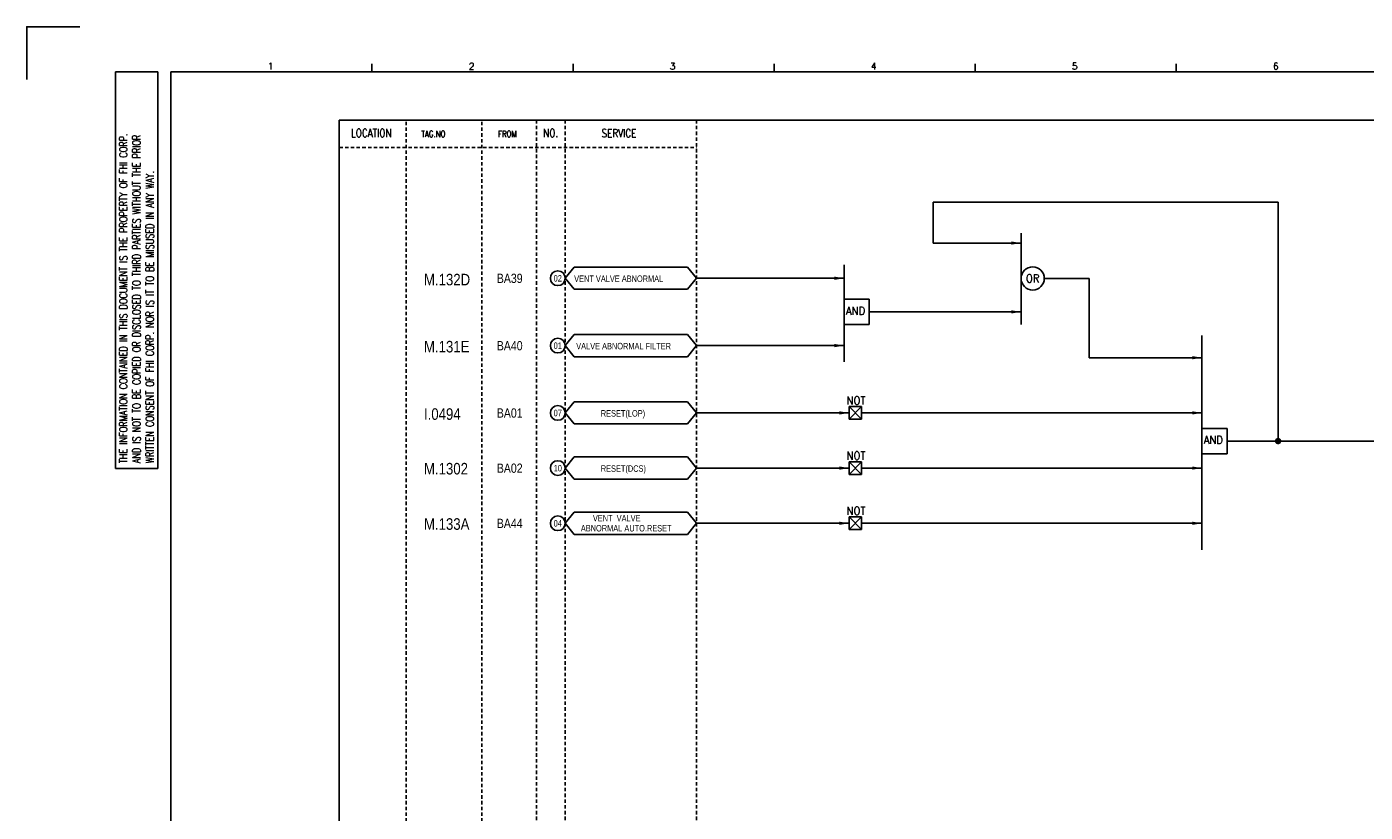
# Model space of a CAD drawing. Extents: x 1459 to 2425, y -143 to 539.
# Tile 2 of 4: x 1459 to 2040, y 198 to 539. Entities that reach past the tile are written whole.
import ezdxf
from ezdxf.enums import TextEntityAlignment as Align

# ---------------------------------------------------------------- set-up
doc = ezdxf.new("R2010")
doc.units = 0
doc.header["$MEASUREMENT"] = 0
doc.linetypes.add('HIDDEN', pattern=[4, 1.5, -1, 1.5])
doc.layers.get('0').update_dxf_attribs({"linetype": 'CONTINUOUS'})
doc.layers.get('DEFPOINTS').update_dxf_attribs({"linetype": 'CONTINUOUS'})
for name, color, linetype in [('CON', 4, 'CONTINUOUS'), ('DCS', 7, 'CONTINUOUS'), ('DIM', 3, 'CONTINUOUS'), ('HID', 2, 'HIDDEN'), ('圖框CON', 4, 'CONTINUOUS'), ('框線', 6, 'CONTINUOUS')]:
    doc.layers.add(name, color=color, linetype=linetype)
doc.styles.add('DAYUKP', font='complex', dxfattribs={"bigfont": 'DAYUKP.SHX'})
doc.styles.add('ROMANS', font='romans', dxfattribs={"width": 0.8})
doc.styles.add('style3', font='ARIALN.TTF')

# ---------------------------------------------------------------- blocks, each defined once
blk = doc.blocks.new('LEADER')
at = {"layer": 'CON'}
blk.add_solid([(0.85, -0.57), (0.85, -1.57), (3.85, -1.07)], dxfattribs=at)
blk = doc.blocks.new('1')
at = {"layer": 'DEFPOINTS'}
blk.add_lwpolyline([(1268.99, 689.33), (1246.02, 689.33), (1246.02, 666.36)], dxfattribs=at)
at = {"layer": '圖框CON'}
for p, q in [((1284.5, 669.81), (1302.87, 669.81)), ((1284.5, 497.52), (1284.5, 669.81)), ((1302.87, 497.52), (1302.87, 669.81)), ((1395.91, 669.85), (1395.91, 673.29)), ((1483.2, 669.85), (1483.2, 673.29)), ((1570.49, 669.85), (1570.49, 673.29)), ((1657.78, 669.85), (1657.78, 673.29)), ((1745.08, 669.85), (1745.08, 673.29)), ((1284.5, 497.52), (1302.87, 497.52))]:
    blk.add_line(p, q, dxfattribs=at)
at = {"layer": '框線'}
for p, q in [((1308.62, 669.81), (1308.62, 26.6)), ((2181.53, 669.81), (1308.62, 669.81))]:
    blk.add_line(p, q, dxfattribs=at)
at = {"style": 'DAYUKP'}
for s, p in [('1', (1350.64, 670.78)), ('2', (1437.93, 670.78)), ('3', (1525.22, 670.78)), ('4', (1612.51, 670.78)), ('5', (1699.8, 670.78)), ('6', (1787.1, 670.78))]:
    blk.add_text(s, height=2.87, dxfattribs=at).set_placement(p)
at = {"layer": 'DIM', "style": 'ROMANS', "width": 0.75}
for s, p in [('THE INFORMATION CONTAINED IN THIS DOCUMENT IS THE PROPERTY OF FHI CORP.', (1287.94, 499.82)), ('AND IS NOT TO BE COPIED OR DISCLOSED TO THIRD PARTIES WITHOUT THE PRIOR', (1293.68, 499.82)), ('WRITTEN CONSENT OF FHI CORP. NOR IS IT TO BE MISUSED IN ANY WAY.', (1299.43, 499.82))]:
    blk.add_text(s, height=3.4457, rotation=90, dxfattribs=at).set_placement(p, align=Align.MIDDLE_LEFT)

msp = doc.modelspace()

# ---------------------------------------------------------------- linework, layer by layer
at = {"layer": 'CON'}
for p, q in [((2001.99, 463.23), (1852.25, 463.23)), ((1852.25, 463.23), (1852.25, 445.42)), ((2001.99, 359.42), (2001.99, 463.23)), ((1890.39, 445.42), (1852.25, 445.42)), ((1749.38, 430.15), (1813.57, 430.15)), ((1900.47, 430.07), (1920, 430.07)), ((1920, 430.07), (1920, 395.63)), ((1824.44, 415.53), (1890.39, 415.53)), ((1749.38, 400.89), (1813.57, 400.89)), ((1920, 395.63), (1968.93, 395.63)), ((1749.38, 371.66), (1815.7, 371.66)), ((1821.16, 371.66), (1968.93, 371.66)), ((1979.8, 359.42), (2194.58, 359.42)), ((1749.38, 347.69), (1815.7, 347.69)), ((1821.16, 347.69), (1968.93, 347.69)), ((1749.38, 323.73), (1815.7, 323.73)), ((1821.16, 323.73), (1968.93, 323.73))]:
    msp.add_line(p, q, dxfattribs=at)
at = {"layer": 'CON', "color": 6}
for p, q in [((1890.39, 449.78), (1890.39, 410.09)), ((1813.57, 435.98), (1813.57, 393.81)), ((1692.44, 430.15), (1696.34, 434.96)), ((1692.44, 430.15), (1696.34, 425.33)), ((1745.48, 434.96), (1696.34, 434.96)), ((1749.38, 430.15), (1745.48, 434.96)), ((1749.38, 430.15), (1745.48, 425.33)), ((1696.34, 425.33), (1745.48, 425.33)), ((1813.57, 410.05), (1813.57, 421.01)), ((1824.44, 421.01), (1813.57, 421.01)), ((1824.44, 410.05), (1824.44, 421.01)), ((1824.44, 410.05), (1813.57, 410.05)), ((1692.44, 400.89), (1696.34, 405.71)), ((1745.48, 405.71), (1696.34, 405.71)), ((1749.38, 400.89), (1745.48, 405.71)), ((1968.93, 405.3), (1968.93, 312.13)), ((1692.44, 400.89), (1696.34, 396.07)), ((1696.34, 396.07), (1745.48, 396.07)), ((1749.38, 400.89), (1745.48, 396.07)), ((1692.44, 371.66), (1696.34, 376.48)), ((1745.48, 376.48), (1696.34, 376.48)), ((1749.38, 371.66), (1745.48, 376.48)), ((1815.7, 374.39), (1821.16, 374.39)), ((1815.7, 374.39), (1821.16, 368.93)), ((1821.16, 374.39), (1815.7, 368.93)), ((1815.7, 368.93), (1815.7, 374.39)), ((1821.16, 374.39), (1821.16, 368.93)), ((1692.44, 371.66), (1696.34, 366.85)), ((1696.34, 366.85), (1745.48, 366.85)), ((1749.38, 371.66), (1745.48, 366.85)), ((1821.16, 368.93), (1815.7, 368.93)), ((1968.93, 353.94), (1968.93, 364.9)), ((1979.8, 364.9), (1968.93, 364.9)), ((1979.8, 353.94), (1979.8, 364.9)), ((1692.44, 347.69), (1696.34, 352.51)), ((1745.48, 352.51), (1696.34, 352.51)), ((1749.38, 347.69), (1745.48, 352.51)), ((1815.7, 344.96), (1815.7, 350.42)), ((1821.16, 350.42), (1815.7, 344.96)), ((1815.7, 350.42), (1821.16, 344.96)), ((1815.7, 350.42), (1821.16, 350.42)), ((1821.16, 350.42), (1821.16, 344.96)), ((1979.8, 353.94), (1968.93, 353.94)), ((1692.44, 347.69), (1696.34, 342.88)), ((1749.38, 347.69), (1745.48, 342.88)), ((1821.16, 344.96), (1815.7, 344.96)), ((1696.34, 342.88), (1745.48, 342.88)), ((1692.44, 323.73), (1696.34, 328.54)), ((1745.48, 328.54), (1696.34, 328.54)), ((1749.38, 323.73), (1745.48, 328.54)), ((1815.7, 321), (1815.7, 326.46)), ((1821.16, 326.46), (1815.7, 321)), ((1815.7, 326.46), (1821.16, 321)), ((1815.7, 326.46), (1821.16, 326.46)), ((1821.16, 326.46), (1821.16, 321)), ((1692.44, 323.73), (1696.34, 318.91)), ((1749.38, 323.73), (1745.48, 318.91)), ((1821.16, 321), (1815.7, 321)), ((1696.34, 318.91), (1745.48, 318.91))]:
    msp.add_line(p, q, dxfattribs=at)
at = {"layer": 'CON'}
msp.add_lwpolyline([(1594.33, 498.81), (2308.33, 498.81), (2308.33, -0.99), (1594.33, -0.99)], close=True, dxfattribs=at)
at = {"layer": 'CON', "const_width": 1.4}
msp.add_lwpolyline([(2001.29, 359.42, 1), (2002.69, 359.42, 1)], format="xyb", close=True, dxfattribs=at)
at = {"layer": 'CON'}
for centre in [(1689.23, 430.15), (1689.23, 400.89), (1689.23, 371.66), (1689.23, 347.69), (1689.23, 323.73)]:
    msp.add_circle(centre, 3.21, dxfattribs=at)
at = {"layer": 'CON', "color": 6}
msp.add_circle((1895.43, 430.07), 5.04, dxfattribs=at)
at = {"layer": 'HID'}
for p, q in [((1623.38, 498.11), (1623.38, -0.99)), ((1656.3, 498.11), (1656.3, -0.99)), ((1680.02, 498.81), (1680.02, -1.01)), ((1692.44, 498.81), (1692.44, -1.01)), ((1749.38, 498.81), (1749.38, -0.99)), ((1594.33, 486.91), (1749.38, 486.91))]:
    msp.add_line(p, q, dxfattribs=at)

# ---------------------------------------------------------------- block references
msp.add_blockref('1', (212.64, -149.98))
at = {"layer": 'CON', "xscale": 1.4, "yscale": 1.4, "zscale": 1.4}
for p in [(1885, 446.92), (1808.18, 431.64), (1885, 417.02), (1808.18, 402.38), (1963.54, 397.12), (1810.31, 373.15), (1963.54, 373.15), (1810.31, 349.19), (1963.54, 349.19), (1810.31, 325.22), (1963.54, 325.22)]:
    msp.add_blockref('LEADER', p, dxfattribs=at)

# ---------------------------------------------------------------- texts
at = {"layer": 'CON', "style": 'ROMANS'}
for s, width, p in [('LOCATION', 0.8, (1608.25, 493.21)), ('NO.', 0.8, (1686.14, 493.21)), ('SERVICE', 0.8, (1715.8, 493.13)), ('OR', 0.9, (1895.43, 430.07)), ('NOT', 0.9, (1818.71, 377.05)), ('NOT', 0.9, (1818.71, 353.08)), ('NOT', 0.9, (1818.71, 329.11))]:
    msp.add_text(s, height=3.5, dxfattribs=dict(at, width=width)).set_placement(p, align=Align.MIDDLE)
for s, height, width, p in [('TAG.NO', 2.8, 0.8, (1629.98, 490.56)), ('FROM', 2.8, 0.8, (1663.24, 490.56)), ('AND', 3.5, 0.9, (1814.37, 413.21)), ('AND', 3.5, 0.9, (1969.73, 357.11))]:
    msp.add_text(s, height=height, dxfattribs=dict(at, width=width)).set_placement(p, align=Align.BOTTOM_LEFT)
at = {"layer": 'CON', "style": 'style3'}
for s, p in [('BA39', (1662.74, 430.1)), ('BA40', (1662.74, 400.84)), ('BA01', (1662.74, 371.61)), ('BA02', (1662.74, 347.64)), ('BA44', (1662.74, 323.68))]:
    msp.add_text(s, height=4, dxfattribs=at).set_placement(p, align=Align.MIDDLE_LEFT)
for s, p in [('02', (1687.43, 427.87)), ('VENT VALVE ABNORMAL', (1696.33, 427.69)), ('01', (1687.43, 398.61)), (' VALVE ABNORMAL FILTER', (1696.33, 398.43)), ('07', (1687.43, 369.38)), ('RESET(LOP)', (1707.9, 369.21)), ('10', (1687.43, 345.41)), ('RESET(DCS)', (1707.9, 345.24)), ('VENT  VALVE', (1704.46, 323.69)), ('04', (1687.43, 321.44)), (' ABNORMAL AUTO.RESET', (1698.35, 319.33))]:
    msp.add_text(s, height=2.8, dxfattribs=at).set_placement(p, align=Align.BOTTOM_LEFT)
at = {"layer": 'DCS', "linetype": 'ByBlock', "style": 'style3'}
for s, p in [('M.132D', (1631.12, 427.06)), ('M.131E', (1631.12, 397.93)), ('I.0494', (1631.12, 368.65)), ('M.1302', (1631.12, 344.92)), ('M.133A', (1631.12, 320.89))]:
    msp.add_text(s, height=5, dxfattribs=at).set_placement(p)

doc.saveas('drawing.dxf')
